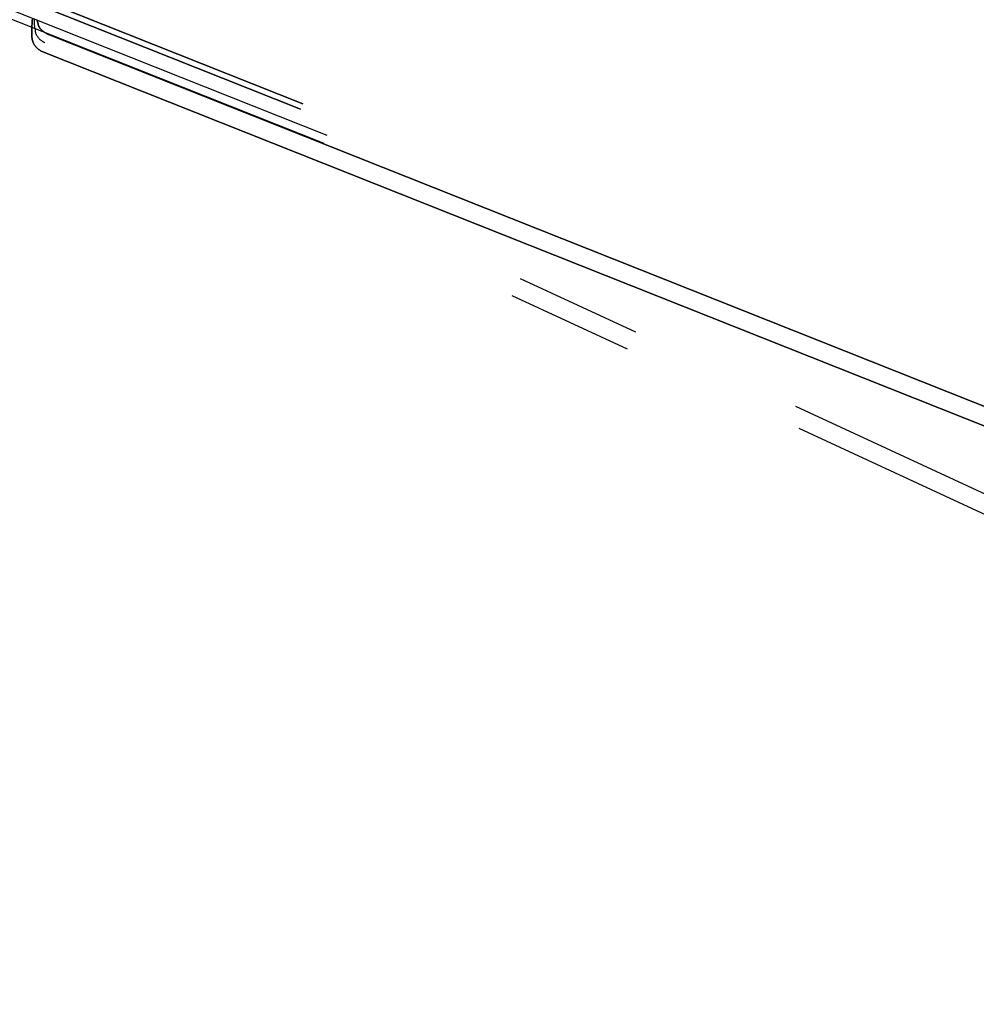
# Model space of a CAD drawing. Header units: millimetres. Extents: x -630 to 192, y -7 to 1615.
# Tile 56 of 249: x 27 to 103, y 4 to 82. Entities that reach past the tile are written whole.
import ezdxf

# ---------------------------------------------------------------- set-up
doc = ezdxf.new("R2010")
doc.units = ezdxf.units.MM
doc.header["$MEASUREMENT"] = 0
doc.layers.add('OVIDIO 160x80x72h', color=7, linetype='Continuous')

msp = doc.modelspace()

# ---------------------------------------------------------------- linework, layer by layer
at = {"layer": 'OVIDIO 160x80x72h', "extrusion": (0.045678, -0.114881, 0.992329)}
for points in [[(151.672, 190.74), (151.672, 83.884)], [(151.672, 83.884), (151.672, 190.74)], [(152.129, 83.884), (152.129, 190.74)], [(152.129, 190.74), (152.129, 83.884)], [(137.19, 97.632), (137.19, 152.822)], [(137.419, 97.848), (137.419, 152.252)]]:
    msp.add_lwpolyline(points, dxfattribs=at)
at = {"layer": 'OVIDIO 160x80x72h', "extrusion": (-0.12261, -0.276089, 0.953279)}
for points in [[(44.858, 289.027), (44.858, 316.574)], [(44.763, 289.027), (44.763, 316.054)], [(-5.485, 287.527), (-5.485, 286.027)], [(-5.485, 286.027), (-5.485, 287.527)], [(-1.582, 287.527), (-1.582, 286.027)], [(1.67, 287.527), (1.67, 286.027)], [(2.32, 286.027), (2.32, 287.527)], [(2.32, 287.527), (2.32, 286.027)], [(1.02, 286.027), (1.02, 287.527)], [(1.02, 287.527), (1.02, 286.027)], [(5.77, 287.527), (5.77, 286.027)], [(11.268, 287.527), (11.268, 286.027)], [(12.017, 286.027), (12.017, 287.527)], [(12.017, 287.527), (12.017, 286.027)], [(10.52, 287.527), (10.52, 286.027)], [(10.52, 286.027), (10.52, 287.527)], [(39.857, 287.527), (39.857, 286.027)], [(67.048, 287.527), (67.048, 286.027)], [(66.398, 286.027), (66.398, 287.527)], [(66.398, 287.527), (66.398, 286.027)], [(71.041, 287.527), (71.041, 286.027)], [(76.433, 287.527), (76.433, 286.027)], [(75.684, 286.027), (75.684, 287.527)], [(75.684, 287.527), (75.684, 286.027)]]:
    msp.add_lwpolyline(points, dxfattribs=at)
at = {"layer": 'OVIDIO 160x80x72h', "extrusion": (0.166244, -0.166244, 0.97197)}
for points in [[(130.575, 152.77), (130.575, 121.106)], [(130.575, 121.106), (130.575, 152.77)], [(130.575, 153.143), (130.575, 121.911)], [(130.575, 121.911), (130.575, 153.143)]]:
    msp.add_lwpolyline(points, dxfattribs=at)
at = {"layer": 'OVIDIO 160x80x72h', "extrusion": (-0.235702, 0.235702, 0.942809)}
for points in [[(-131.523, 347.658), (-131.523, 238.581)], [(-132.472, 238.581), (-132.472, 347.658)], [(-129.626, 238.581), (-129.626, 347.658)], [(-128.677, 347.658), (-128.677, 238.581)], [(-125.255, 333.557), (-125.255, 229.017)], [(-126.294, 336.325), (-126.294, 230.917)]]:
    msp.add_lwpolyline(points, dxfattribs=at)
at = {"layer": 'OVIDIO 160x80x72h', "extrusion": (0.114881, -0.045678, 0.992329)}
for points in [[(88.149, 88.166), (88.149, -18.69)], [(88.149, -18.69), (88.149, 88.166)], [(87.692, -18.69), (87.692, 88.166)], [(87.692, 88.166), (87.692, -18.69)], [(102.631, -4.942), (102.631, 50.248)], [(86.548, 87.513), (86.548, -21.402)], [(102.402, -4.726), (102.402, 49.679)], [(85.861, 87.512), (85.861, -21.402)]]:
    msp.add_lwpolyline(points, dxfattribs=at)
at = {"layer": 'OVIDIO 160x80x72h', "extrusion": (0.947935, -0.180645, -0.262271)}
for points in [[(84.477, 659.307), (85.359, 660.521)], [(85.359, 660.521), (84.477, 659.307)], [(84.477, 659.307), (84.598, 659.473)]]:
    msp.add_lwpolyline(points, dxfattribs=at)
at = {"layer": 'OVIDIO 160x80x72h', "extrusion": (0.925924, -0.315264, -0.208021)}
msp.add_lwpolyline([(84.706, 665.887), (85.989, 666.671)], dxfattribs=at)
at = {"layer": 'OVIDIO 160x80x72h', "extrusion": (1, 0, 0)}
for points in [[(80.157, 666.826), (81.471, 669.455)], [(78.147, 686.032), (76.806, 683.349)], [(74.505, 684.499), (75.846, 687.183)], [(72.204, 685.65), (73.545, 688.333)], [(43.527, 699.988), (44.869, 702.672)], [(42.66, 700.422), (41.989, 699.08)]]:
    msp.add_lwpolyline(points, dxfattribs=at)
at = {"layer": 'OVIDIO 160x80x72h', "extrusion": (-0.202866, 0.108989, 0.973122)}
for points in [[(-85.004, 153.411), (-85.004, 145.367)], [(-85.004, 145.367), (-85.004, 153.411)], [(-84.291, 145.367), (-84.291, 153.411)], [(-83.578, 145.367), (-83.578, 153.411)], [(-83.578, 153.411), (-83.578, 145.367)], [(-83.207, 163.302), (-83.207, 153.512)], [(-83.207, 153.512), (-83.207, 163.302)], [(-82.494, 153.512), (-82.494, 163.302)], [(-81.781, 153.512), (-81.781, 163.302)], [(-81.781, 163.302), (-81.781, 153.512)], [(-84.291, 163.403), (-84.291, 220.784)], [(-83.578, 163.403), (-83.578, 220.784)], [(-83.578, 220.784), (-83.578, 163.403)], [(-83.207, 230.455), (-83.207, 220.885)], [(-83.207, 220.885), (-83.207, 230.455)], [(-82.494, 220.885), (-82.494, 230.455)], [(-81.781, 230.455), (-81.781, 220.885)], [(-81.781, 220.885), (-81.781, 230.455)], [(-84.291, 230.556), (-84.291, 287.938)], [(-83.578, 230.556), (-83.578, 287.938)], [(-83.578, 287.938), (-83.578, 230.556)]]:
    msp.add_lwpolyline(points, dxfattribs=at)
at = {"layer": 'OVIDIO 160x80x72h', "extrusion": (-0.202852, 0.108979, 0.973126)}
for points in [[(-83.169, 143.89), (-83.169, 304.545)], [(-83.169, 304.545), (-83.169, 143.89)], [(-82.873, 304.545), (-82.873, 143.89)], [(-82.578, 143.89), (-82.578, 304.545)], [(-82.578, 304.545), (-82.578, 143.89)], [(-86.185, 163.392), (-86.185, 153.4)], [(-85.595, 163.392), (-85.595, 153.4)], [(-85.004, 153.4), (-85.004, 163.392)], [(-86.185, 230.545), (-86.185, 220.773)], [(-85.595, 230.545), (-85.595, 220.773)]]:
    msp.add_lwpolyline(points, dxfattribs=at)
at = {"layer": 'OVIDIO 160x80x72h', "extrusion": (0.38691, 0.87123, 0.30209)}
for points in [[(-1.02, 631.364), (-2.32, 625.724), (-2.32, 625.721)], [(-2.32, 625.721), (-2.32, 625.724), (-1.02, 631.364)]]:
    msp.add_lwpolyline(points, dxfattribs=at)
at = {"layer": 'OVIDIO 160x80x72h', "extrusion": (-0.058701, 0.984053, 0.167909)}
for points in [[(-40.5, 660.904), (-38.561, 666.361)], [(-38.561, 666.361), (-40.5, 660.904)], [(-40.828, 661.021), (-38.89, 666.478)], [(-96.633, 682.094), (-94.695, 687.551)], [(-96.305, 681.977), (-94.366, 687.434)], [(-94.366, 687.434), (-96.305, 681.977)]]:
    msp.add_lwpolyline(points, dxfattribs=at)
at = {"layer": 'OVIDIO 160x80x72h', "extrusion": (-0.046296, 0.021464, 0.998697)}
for points in [[(-83.743, 35.031), (-83.743, 45.079)], [(-82.257, 34.998), (-82.257, 45.04)], [(-83.743, 59.017), (-83.743, 160.321)], [(-82.257, 59.985), (-82.257, 160.496)]]:
    msp.add_lwpolyline(points, dxfattribs=at)
at = {"layer": 'OVIDIO 160x80x72h', "extrusion": (-0.058152, 0.986824, 0.150988)}
for points in [[(-46.95, 672.572), (-49.055, 667.177)], [(-46.621, 672.444), (-48.727, 667.049)], [(-48.727, 667.049), (-46.621, 672.444)], [(-102.597, 693.032), (-104.703, 687.638)], [(-104.374, 687.51), (-102.269, 692.904)], [(-102.269, 692.904), (-104.374, 687.51)]]:
    msp.add_lwpolyline(points, dxfattribs=at)
at = {"layer": 'OVIDIO 160x80x72h', "extrusion": (-0.058151, 0.986824, 0.150984)}
for points in [[(-49.382, 667.309), (-47.278, 672.701)], [(-47.278, 672.701), (-49.382, 667.309)]]:
    msp.add_lwpolyline(points, dxfattribs=at)
at = {"layer": 'OVIDIO 160x80x72h', "extrusion": (-0.058564, 0.985466, 0.159457)}
for points in [[(-49.418, 665.809), (-49.417, 665.812)], [(-49.417, 665.812), (-49.418, 665.809)]]:
    msp.add_lwpolyline(points, dxfattribs=at)
at = {"layer": 'OVIDIO 160x80x72h', "extrusion": (-0.202871, 0.108992, 0.973121)}
for points in [[(-85.004, 220.788), (-85.004, 163.407)], [(-85.004, 163.407), (-85.004, 220.788)]]:
    msp.add_lwpolyline(points, dxfattribs=at)
at = {"layer": 'OVIDIO 160x80x72h', "extrusion": (0.922113, -0.366639, -0.123629)}
for points in [[(88.149, 673.606), (88.078, 673.584), (88.006, 673.564), (87.934, 673.546), (87.861, 673.529), (87.788, 673.515), (87.715, 673.502), (87.64, 673.491), (87.566, 673.481), (87.491, 673.474), (87.416, 673.469), (87.342, 673.465), (87.267, 673.463), (87.192, 673.464), (87.117, 673.466), (87.042, 673.469), (86.968, 673.475), (86.894, 673.483), (86.82, 673.492), (86.747, 673.503), (86.674, 673.516), (86.602, 673.531), (86.53, 673.547), (86.459, 673.565), (86.389, 673.585), (86.32, 673.606), (86.251, 673.629), (86.184, 673.654), (86.117, 673.68), (86.051, 673.707), (85.987, 673.736), (85.923, 673.766), (85.861, 673.797), (85.799, 673.83), (85.738, 673.864), (85.677, 673.9), (85.617, 673.938), (85.557, 673.977), (85.498, 674.018), (85.439, 674.06), (85.382, 674.104), (85.325, 674.15), (85.269, 674.197), (85.214, 674.246), (85.161, 674.297), (85.108, 674.348), (85.056, 674.402), (85.006, 674.456), (84.957, 674.512), (84.909, 674.569), (84.862, 674.628), (84.817, 674.688), (84.774, 674.749), (84.732, 674.811), (84.691, 674.874), (84.652, 674.938), (84.615, 675.003), (84.579, 675.069), (84.545, 675.136), (84.513, 675.203), (84.482, 675.272), (84.454, 675.34), (84.427, 675.41), (84.401, 675.48), (84.378, 675.55)], [(87.692, 675.034), (87.656, 675.023), (87.619, 675.013), (87.582, 675.004), (87.545, 674.995), (87.507, 674.988), (87.469, 674.982), (87.432, 674.976), (87.394, 674.972), (87.356, 674.968), (87.318, 674.965), (87.28, 674.964), (87.242, 674.963), (87.205, 674.964), (87.167, 674.965), (87.13, 674.967), (87.092, 674.97), (87.056, 674.974), (87.019, 674.979), (86.982, 674.985), (86.946, 674.991), (86.911, 674.999), (86.875, 675.007), (86.84, 675.016), (86.806, 675.026), (86.772, 675.037), (86.738, 675.048), (86.705, 675.06), (86.673, 675.073), (86.641, 675.086), (86.609, 675.1), (86.578, 675.115), (86.548, 675.13), (86.518, 675.146), (86.488, 675.163), (86.459, 675.18), (86.429, 675.198), (86.4, 675.217), (86.371, 675.237), (86.342, 675.258), (86.314, 675.28), (86.286, 675.302), (86.258, 675.325), (86.231, 675.349), (86.204, 675.374), (86.178, 675.4), (86.152, 675.426), (86.127, 675.453), (86.102, 675.481), (86.078, 675.509), (86.054, 675.538), (86.032, 675.568), (86.01, 675.599), (85.988, 675.63), (85.968, 675.662), (85.948, 675.694), (85.929, 675.727), (85.91, 675.761), (85.893, 675.794), (85.876, 675.829), (85.861, 675.864), (85.846, 675.899), (85.832, 675.934), (85.819, 675.97), (85.807, 676.007)]]:
    msp.add_lwpolyline(points, dxfattribs=at)
at = {"layer": 'OVIDIO 160x80x72h', "extrusion": (0.985209, -0.044172, 0.165566)}
for points in [[(56.186, 645.951), (46.99, 679.911)], [(54.854, 645.59), (45.658, 679.55)]]:
    msp.add_lwpolyline(points, dxfattribs=at)
at = {"layer": 'OVIDIO 160x80x72h', "extrusion": (1, 5.42576e-05, 0.00010857)}
msp.add_lwpolyline([(47.114, 701.536), (45.772, 698.852)], dxfattribs=at)
at = {"layer": 'OVIDIO 160x80x72h', "extrusion": (-0.058701, 0.984053, 0.16791)}
for points in [[(-95.023, 687.667), (-96.962, 682.211)], [(-96.962, 682.211), (-95.023, 687.667)]]:
    msp.add_lwpolyline(points, dxfattribs=at)
at = {"layer": 'OVIDIO 160x80x72h', "extrusion": (-0.122683, -0.276298, 0.95321)}
for points in [[(67.703, 286.172), (67.703, 287.672)], [(67.703, 287.672), (67.703, 286.172)]]:
    msp.add_lwpolyline(points, dxfattribs=at)
at = {"layer": 'OVIDIO 160x80x72h', "extrusion": (-0.202863, 0.108986, 0.973123)}
for points in [[(-85.004, 220.781), (-85.004, 230.554)], [(-85.004, 287.935), (-85.004, 230.554)], [(-85.004, 230.554), (-85.004, 287.935)]]:
    msp.add_lwpolyline(points, dxfattribs=at)
at = {"layer": 'OVIDIO 160x80x72h', "extrusion": (0, 1, 0)}
for points in [[(219.111, 699.504), (-92.913, 699.504)], [(219.111, 698.163), (-92.913, 698.163)], [(219.111, 721.366), (-165.568, 721.366)], [(-165.568, 719.866), (219.111, 719.866)], [(-165.568, 721.366), (219.111, 721.366)], [(219.111, 719.866), (-165.568, 719.866)], [(-165.57, 719.481), (219.111, 719.481)], [(219.111, 717.577), (-165.189, 717.577)], [(-165.189, 717.577), (219.111, 717.577)], [(-165.568, 719.826), (219.111, 719.826)]]:
    msp.add_lwpolyline(points, dxfattribs=at)
at = {"layer": 'OVIDIO 160x80x72h', "extrusion": (1, 4.73281e-05, 9.46979e-05)}
msp.add_lwpolyline([(41.272, 701.103), (42.614, 703.787)], dxfattribs=at)
at = {"layer": 'OVIDIO 160x80x72h', "extrusion": (-0.058152, 0.986824, 0.150987)}
for points in [[(-105.031, 687.766), (-102.925, 693.16)], [(-102.925, 693.16), (-105.031, 687.766)]]:
    msp.add_lwpolyline(points, dxfattribs=at)
at = {"layer": 'OVIDIO 160x80x72h', "extrusion": (-0.122673, -0.276271, 0.953219)}
for points in [[(77.185, 287.653), (77.185, 286.153)], [(77.185, 286.153), (77.185, 287.653)]]:
    msp.add_lwpolyline(points, dxfattribs=at)
at = {"layer": 'OVIDIO 160x80x72h', "extrusion": (7.53877e-07, 1, 0)}
for points in [[(219.111, 718.92), (-165.189, 718.919)], [(-165.189, 718.919), (219.111, 718.92)]]:
    msp.add_lwpolyline(points, dxfattribs=at)
at = {"layer": 'OVIDIO 160x80x72h'}
for points in [[(28.437, 80.578, 679.731), (28.435, 80.631, 679.697), (28.434, 80.684, 679.663), (28.432, 80.738, 679.63), (28.432, 80.793, 679.598), (28.431, 80.848, 679.568), (28.431, 80.904, 679.538), (28.431, 80.96, 679.509), (28.432, 81.017, 679.482), (28.433, 81.075, 679.455), (28.434, 81.132, 679.43), (28.435, 81.191, 679.406), (28.437, 81.25, 679.382), (28.44, 81.309, 679.36), (28.442, 81.368, 679.339), (28.445, 81.428, 679.319), (28.448, 81.489, 679.301), (28.452, 81.549, 679.283), (28.455, 81.61, 679.267), (28.459, 81.672, 679.252), (28.464, 81.733, 679.238)], [(28.464, 81.733, 679.238), (28.459, 81.672, 679.252), (28.455, 81.61, 679.267), (28.452, 81.549, 679.283), (28.448, 81.489, 679.301), (28.445, 81.428, 679.319), (28.442, 81.368, 679.339), (28.44, 81.309, 679.36), (28.437, 81.25, 679.382), (28.435, 81.191, 679.406), (28.434, 81.132, 679.43), (28.433, 81.075, 679.455), (28.432, 81.017, 679.482), (28.431, 80.96, 679.509), (28.431, 80.904, 679.538), (28.431, 80.848, 679.568), (28.432, 80.793, 679.598), (28.432, 80.738, 679.63), (28.434, 80.684, 679.663), (28.435, 80.631, 679.697), (28.437, 80.578, 679.731)], [(28.675, 80.98, 680.314), (28.667, 81.042, 680.276), (28.66, 81.105, 680.24), (28.653, 81.169, 680.206), (28.647, 81.234, 680.173), (28.642, 81.3, 680.142), (28.637, 81.367, 680.113), (28.633, 81.435, 680.086), (28.629, 81.503, 680.061), (28.626, 81.572, 680.038), (28.624, 81.642, 680.016), (28.621, 81.713, 679.997)], [(28.835, 81.693, 680.762), (28.843, 81.661, 680.774), (28.85, 81.629, 680.786), (28.857, 81.598, 680.799), (28.865, 81.566, 680.812), (28.873, 81.535, 680.826), (28.881, 81.505, 680.84), (28.889, 81.474, 680.855), (28.898, 81.444, 680.87), (28.906, 81.414, 680.886), (28.915, 81.385, 680.902)], [(28.915, 81.385, 680.902), (28.906, 81.414, 680.886), (28.898, 81.444, 680.87), (28.889, 81.474, 680.855), (28.881, 81.505, 680.84), (28.873, 81.535, 680.826), (28.865, 81.566, 680.812), (28.857, 81.598, 680.799), (28.85, 81.629, 680.786), (28.843, 81.661, 680.774), (28.835, 81.693, 680.762)], [(28.676, 80.981, 680.316), (28.675, 80.958, 680.333), (28.675, 80.935, 680.35), (28.676, 80.912, 680.366), (28.677, 80.889, 680.383), (28.678, 80.866, 680.401), (28.68, 80.844, 680.418), (28.682, 80.821, 680.435), (28.685, 80.799, 680.453), (28.688, 80.777, 680.47), (28.692, 80.755, 680.488), (28.696, 80.734, 680.505), (28.701, 80.712, 680.523), (28.712, 80.67, 680.558), (28.725, 80.629, 680.594), (28.739, 80.588, 680.629), (28.755, 80.548, 680.665), (28.773, 80.508, 680.7), (28.792, 80.47, 680.735), (28.813, 80.432, 680.77), (28.836, 80.395, 680.804), (28.86, 80.359, 680.838), (28.886, 80.323, 680.871), (28.913, 80.289, 680.903), (28.941, 80.255, 680.935), (28.971, 80.222, 680.966), (29.003, 80.19, 680.996), (29.035, 80.158, 681.025), (29.069, 80.128, 681.053), (29.104, 80.098, 681.081), (29.14, 80.068, 681.107), (29.177, 80.04, 681.131), (29.215, 80.012, 681.155), (29.254, 79.984, 681.177), (29.294, 79.958, 681.198), (29.335, 79.932, 681.218), (29.377, 79.906, 681.236), (29.419, 79.881, 681.252), (29.441, 79.869, 681.26), (29.462, 79.857, 681.267)], [(28.915, 81.385, 680.902), (28.917, 81.363, 680.917), (28.92, 81.341, 680.932), (28.924, 81.318, 680.947), (28.928, 81.296, 680.962), (28.934, 81.274, 680.978), (28.941, 81.252, 680.993), (28.948, 81.229, 681.009), (28.957, 81.207, 681.026), (28.966, 81.184, 681.042), (28.977, 81.162, 681.058), (28.988, 81.139, 681.075), (29, 81.116, 681.092), (29.014, 81.094, 681.109), (29.028, 81.071, 681.125), (29.043, 81.049, 681.142), (29.06, 81.026, 681.159), (29.077, 81.004, 681.176), (29.095, 80.981, 681.193), (29.115, 80.959, 681.21), (29.135, 80.937, 681.227), (29.156, 80.915, 681.244), (29.179, 80.893, 681.26), (29.202, 80.871, 681.277), (29.226, 80.849, 681.293), (29.252, 80.827, 681.309), (29.278, 80.805, 681.324), (29.305, 80.784, 681.34), (29.334, 80.762, 681.355), (29.363, 80.741, 681.37), (29.393, 80.72, 681.384), (29.425, 80.699, 681.398), (29.457, 80.677, 681.411), (29.491, 80.656, 681.424), (29.525, 80.635, 681.436), (29.56, 80.614, 681.448), (29.597, 80.594, 681.459), (29.634, 80.573, 681.469), (29.673, 80.552, 681.478), (29.712, 80.531, 681.487), (29.753, 80.511, 681.494)], [(29.753, 80.511, 681.494), (29.712, 80.531, 681.487), (29.673, 80.552, 681.478), (29.634, 80.573, 681.469), (29.597, 80.594, 681.459), (29.56, 80.614, 681.448), (29.525, 80.635, 681.436), (29.491, 80.656, 681.424), (29.457, 80.677, 681.411), (29.425, 80.699, 681.398), (29.393, 80.72, 681.384), (29.363, 80.741, 681.37), (29.334, 80.762, 681.355), (29.305, 80.784, 681.34), (29.278, 80.805, 681.324), (29.252, 80.827, 681.309), (29.226, 80.849, 681.293), (29.202, 80.871, 681.277), (29.179, 80.893, 681.26), (29.156, 80.915, 681.244), (29.135, 80.937, 681.227), (29.115, 80.959, 681.21), (29.095, 80.981, 681.193), (29.077, 81.004, 681.176), (29.06, 81.026, 681.159), (29.043, 81.049, 681.142), (29.028, 81.071, 681.125), (29.014, 81.094, 681.109), (29, 81.116, 681.092), (28.988, 81.139, 681.075), (28.977, 81.162, 681.058), (28.966, 81.184, 681.042), (28.957, 81.207, 681.026), (28.948, 81.229, 681.009), (28.941, 81.252, 680.993), (28.934, 81.274, 680.978), (28.928, 81.296, 680.962), (28.924, 81.318, 680.947), (28.92, 81.341, 680.932), (28.917, 81.363, 680.917), (28.915, 81.385, 680.902)], [(29.172, 79.204, 681.041), (29.141, 79.223, 681.025), (29.109, 79.244, 681.008), (29.078, 79.264, 680.99), (29.047, 79.285, 680.971), (29.017, 79.307, 680.95), (28.987, 79.329, 680.929), (28.957, 79.352, 680.906), (28.927, 79.376, 680.882), (28.898, 79.4, 680.857), (28.869, 79.425, 680.831), (28.841, 79.451, 680.804), (28.813, 79.477, 680.776), (28.786, 79.505, 680.746), (28.76, 79.533, 680.716), (28.734, 79.562, 680.684), (28.708, 79.592, 680.652), (28.684, 79.623, 680.618), (28.66, 79.654, 680.583), (28.637, 79.687, 680.548), (28.616, 79.721, 680.511), (28.595, 79.756, 680.474), (28.575, 79.792, 680.436), (28.556, 79.828, 680.398), (28.538, 79.866, 680.359), (28.522, 79.905, 680.319), (28.507, 79.945, 680.279), (28.493, 79.986, 680.238), (28.481, 80.028, 680.198), (28.469, 80.07, 680.157), (28.46, 80.113, 680.116), (28.451, 80.157, 680.076), (28.444, 80.202, 680.036), (28.438, 80.247, 679.996), (28.434, 80.292, 679.957), (28.431, 80.338, 679.918), (28.429, 80.385, 679.88), (28.429, 80.432, 679.842), (28.431, 80.48, 679.805), (28.433, 80.529, 679.768), (28.437, 80.578, 679.731)], [(28.437, 80.578, 679.731), (28.433, 80.529, 679.768), (28.431, 80.48, 679.805), (28.429, 80.432, 679.842), (28.429, 80.385, 679.88), (28.431, 80.338, 679.918), (28.434, 80.292, 679.957), (28.438, 80.247, 679.996), (28.444, 80.202, 680.036), (28.451, 80.157, 680.076), (28.46, 80.113, 680.116), (28.469, 80.07, 680.157), (28.481, 80.028, 680.198), (28.493, 79.986, 680.238), (28.507, 79.945, 680.279), (28.522, 79.905, 680.319), (28.538, 79.866, 680.359), (28.556, 79.828, 680.398), (28.575, 79.792, 680.436), (28.595, 79.756, 680.474), (28.616, 79.721, 680.511), (28.637, 79.687, 680.548), (28.66, 79.654, 680.583), (28.684, 79.623, 680.618), (28.708, 79.592, 680.652), (28.734, 79.562, 680.684), (28.76, 79.533, 680.716), (28.786, 79.505, 680.746), (28.813, 79.477, 680.776), (28.841, 79.451, 680.804), (28.869, 79.425, 680.831), (28.898, 79.4, 680.857), (28.927, 79.376, 680.882), (28.957, 79.352, 680.906), (28.987, 79.329, 680.929), (29.017, 79.307, 680.95), (29.047, 79.285, 680.971), (29.078, 79.264, 680.99), (29.109, 79.244, 681.008), (29.141, 79.223, 681.025), (29.172, 79.204, 681.041)], [(29.753, 80.511, 681.494), (129.099, 41.01, 668.175), (129.79, 40.735, 668.082)], [(129.79, 40.735, 668.082), (129.099, 41.01, 668.175), (29.753, 80.511, 681.494)], [(29.172, 79.204, 681.041), (128.518, 39.703, 667.722), (129.21, 39.428, 667.629)], [(129.21, 39.428, 667.629), (128.518, 39.703, 667.722), (29.172, 79.204, 681.041)]]:
    msp.add_polyline3d(points, dxfattribs=at)

doc.saveas('drawing.dxf')
